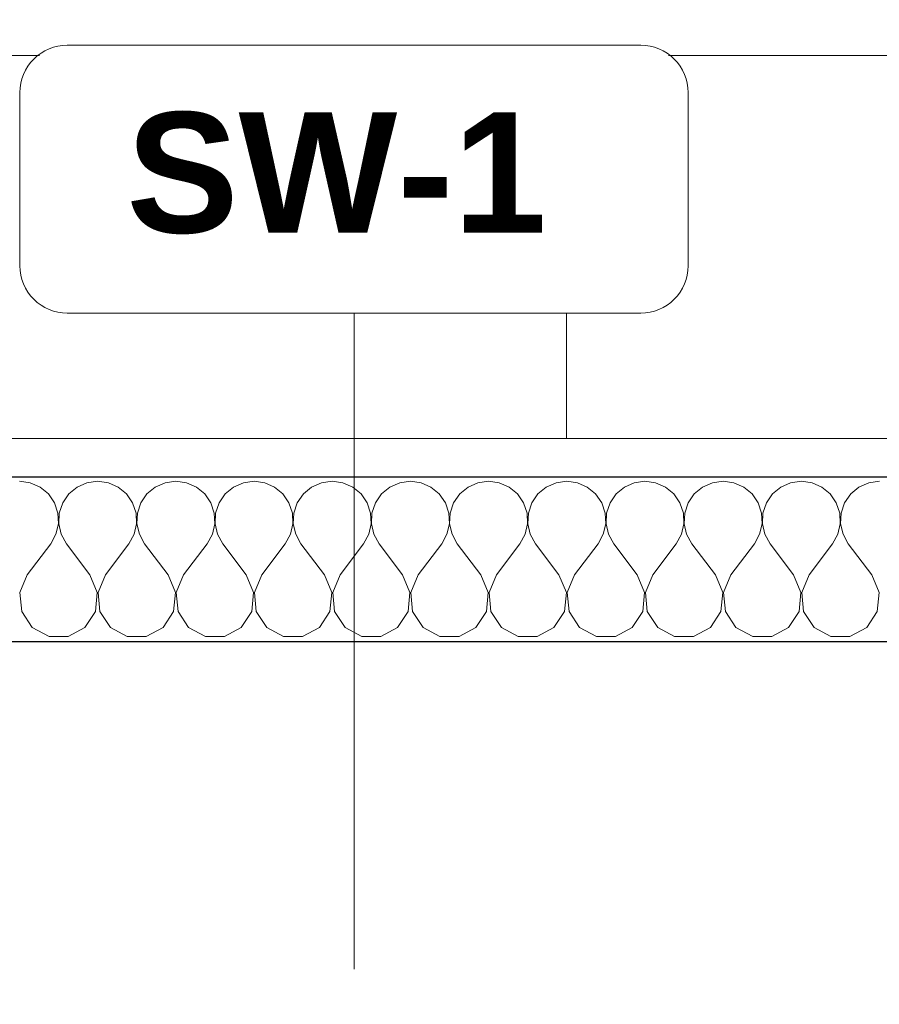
# Model space of a CAD drawing. Header units: millimetres. Extents: x -12989 to 357906, y -50379 to 30884.
# Tile 65 of 256: x 1786 to 2571, y 6518 to 7418. Entities that reach past the tile are written whole.
import ezdxf

# ---------------------------------------------------------------- set-up
doc = ezdxf.new("R2010")
doc.units = ezdxf.units.MM
doc.header["$MEASUREMENT"] = 0
doc.linetypes.add('Wipeout_Contour', pattern=[1000, 0, -1000])
for name, color, linetype in [('A_OZN_ODNOSNIKI', 7, 'Continuous'), ('A_OZN_STREFY', 7, 'Continuous'), ('Nowe_04-ŚCIANY DZIAŁOWE', 7, 'Continuous'), ('Nowe_A_OZN_STREFY', 7, 'Continuous'), ('Nowe_A_WN_WYPOSAZENIE', 7, 'Continuous'), ('Nowe_A_WYM_ZEWNETRZNE', 7, 'Continuous')]:
    doc.layers.add(name, color=color, linetype=linetype)
for name, color, linetype, lineweight in [('A_OZN_ODNOSNIKI_Nr_pióra__6', 7, 'Continuous', 13), ('A_OZN_ODNOSNIKI_Nr_pióra__85', 7, 'Continuous', 13), ('Nowe_04-ŚCIANY DZIAŁOWE_Nr_pióra__27', 7, 'Continuous', 25), ('Nowe_A_WN_WYPOSAZENIE_Nr_pióra__4', 7, 'Continuous', 13), ('Nowe_A_WYM_ZEWNETRZNE_Nr_pióra__1', 7, 'Continuous', 13), ('Nowe_A_WYM_ZEWNETRZNE_Nr_pióra__45', 7, 'Continuous', 15), ('Nowe_A_WYM_ZEWNETRZNE_Nr_pióra__85', 7, 'Continuous', 13)]:
    doc.layers.add(name, color=color, linetype=linetype, lineweight=lineweight)
doc.layers.add('Nowe_04-ŚCIANY DZIAŁOWE_Nr_pióra__174', color=7, linetype='Continuous', lineweight=5, true_color=0x6a6a6a)
doc.styles.add('STYL_AUTOMATYCZNY_3', font='arial.ttf')
doc.styles.add('STYL_AUTOMATYCZNY_4', font='arial.ttf')
doc.dimstyles.new('STYL_AUTOMATYCZNY__1', dxfattribs={"dimtxt": 139.999998, "dimasz": 71.25, "dimexe": 0.18, "dimexo": 0.0625, "dimgap": 0, "dimtad": 1, "dimtih": 1, "dimtoh": 1, "dimdec": 0, "dimlfac": 0.1, "dimzin": 0, "dimdsep": 46, "dimtxsty": 'STYL_AUTOMATYCZNY_3', "dimblk": 'ARROWHEAD_6', "dimblk1": 'ARROWHEAD_6', "dimblk2": 'ARROWHEAD_6', "dimcen": 0.09, "dimse1": 1, "dimse2": 1, "dimclrd": 7, "dimclre": 7, "dimclrt": 7, "dimadec": 0, "dimazin": 0, "dimtfac": 1, "dimtdec": 4, "dimtmove": 0, "dimatfit": 3, "dimfxl": 0, "dimtolj": 1, "dimtzin": 0, "dimarcsym": 0})
doc.dimstyles.new('STYL_AUTOMATYCZNY__2', dxfattribs={"dimtxt": 139.999998, "dimasz": 71.25, "dimexe": 0.18, "dimexo": 0.0625, "dimgap": 0, "dimtad": 1, "dimdec": 0, "dimlfac": 0.1, "dimzin": 0, "dimdsep": 46, "dimtxsty": 'STYL_AUTOMATYCZNY_3', "dimblk": 'ARROWHEAD_6', "dimblk1": 'ARROWHEAD_6', "dimblk2": 'ARROWHEAD_6', "dimcen": 0.09, "dimse1": 1, "dimse2": 1, "dimclrd": 7, "dimclre": 7, "dimclrt": 7, "dimadec": 0, "dimazin": 0, "dimtfac": 1, "dimtdec": 4, "dimtmove": 0, "dimatfit": 3, "dimfxl": 0, "dimtolj": 1, "dimtzin": 0, "dimarcsym": 0})

# ---------------------------------------------------------------- blocks, each defined once
blk = doc.blocks.new('*X73')
at = {"layer": 'Nowe_04-ŚCIANY DZIAŁOWE_Nr_pióra__174', "color": 251, "linetype": 'Continuous', "lineweight": 5, "true_color": 0x6a6a6a}
for p, q in [((1795.47, 6994.92), (1785.71, 6996.28)), ((1804.49, 6990.94), (1795.47, 6994.92)), ((1847.38, 6994.92), (1838.37, 6990.94)), ((1857.14, 6996.28), (1847.38, 6994.92)), ((1866.9, 6994.92), (1857.14, 6996.28)), ((1875.92, 6990.94), (1866.9, 6994.92)), ((1918.81, 6994.92), (1909.8, 6990.94)), ((1928.57, 6996.28), (1918.81, 6994.92)), ((1938.33, 6994.92), (1928.57, 6996.28)), ((1947.35, 6990.94), (1938.33, 6994.92)), ((1990.24, 6994.92), (1981.22, 6990.94)), ((2000, 6996.28), (1990.24, 6994.92)), ((2009.76, 6994.92), (2000, 6996.28)), ((2018.78, 6990.94), (2009.76, 6994.92)), ((2061.67, 6994.92), (2052.65, 6990.94)), ((2071.43, 6996.28), (2061.67, 6994.92)), ((2081.19, 6994.92), (2071.43, 6996.28)), ((2090.2, 6990.94), (2081.19, 6994.92)), ((2133.1, 6994.92), (2124.08, 6990.94)), ((2142.86, 6996.28), (2133.1, 6994.92)), ((2152.62, 6994.92), (2142.86, 6996.28)), ((2161.63, 6990.94), (2152.62, 6994.92)), ((2204.53, 6994.92), (2195.51, 6990.94)), ((2214.29, 6996.28), (2204.53, 6994.92)), ((2224.05, 6994.92), (2214.29, 6996.28)), ((2233.06, 6990.94), (2224.05, 6994.92)), ((2275.95, 6994.92), (2266.94, 6990.94)), ((2285.71, 6996.28), (2275.95, 6994.92)), ((2295.47, 6994.92), (2285.71, 6996.28)), ((2304.49, 6990.94), (2295.47, 6994.92)), ((2347.38, 6994.92), (2338.37, 6990.94)), ((2357.14, 6996.28), (2347.38, 6994.92)), ((2366.9, 6994.92), (2357.14, 6996.28)), ((2375.92, 6990.94), (2366.9, 6994.92)), ((2418.81, 6994.92), (2409.8, 6990.94)), ((2428.57, 6996.28), (2418.81, 6994.92)), ((2438.33, 6994.92), (2428.57, 6996.28)), ((2447.35, 6990.94), (2438.33, 6994.92)), ((2490.24, 6994.92), (2481.22, 6990.94)), ((2500, 6996.28), (2490.24, 6994.92)), ((2509.76, 6994.92), (2500, 6996.28)), ((2518.78, 6990.94), (2509.76, 6994.92)), ((2561.67, 6994.92), (2552.65, 6990.94)), ((2571.43, 6996.28), (2561.67, 6994.92)), ((1812.08, 6984.65), (1804.49, 6990.94)), ((1817.66, 6976.53), (1812.08, 6984.65)), ((1830.78, 6984.65), (1825.2, 6976.53)), ((1838.37, 6990.94), (1830.78, 6984.65)), ((1883.51, 6984.65), (1875.92, 6990.94)), ((1889.09, 6976.53), (1883.51, 6984.65)), ((1902.21, 6984.65), (1896.63, 6976.53)), ((1909.8, 6990.94), (1902.21, 6984.65)), ((1954.93, 6984.65), (1947.35, 6990.94)), ((1960.52, 6976.53), (1954.93, 6984.65)), ((1973.64, 6984.65), (1968.06, 6976.53)), ((1981.22, 6990.94), (1973.64, 6984.65)), ((2026.36, 6984.65), (2018.78, 6990.94)), ((2031.94, 6976.53), (2026.36, 6984.65)), ((2045.07, 6984.65), (2039.48, 6976.53)), ((2052.65, 6990.94), (2045.07, 6984.65)), ((2097.79, 6984.65), (2090.2, 6990.94)), ((2103.37, 6976.53), (2097.79, 6984.65)), ((2116.49, 6984.65), (2110.91, 6976.53)), ((2124.08, 6990.94), (2116.49, 6984.65)), ((2169.22, 6984.65), (2161.63, 6990.94)), ((2174.8, 6976.53), (2169.22, 6984.65)), ((2187.92, 6984.65), (2182.34, 6976.53)), ((2195.51, 6990.94), (2187.92, 6984.65)), ((2240.65, 6984.65), (2233.06, 6990.94)), ((2246.23, 6976.53), (2240.65, 6984.65)), ((2259.35, 6984.65), (2253.77, 6976.53)), ((2266.94, 6990.94), (2259.35, 6984.65)), ((2312.08, 6984.65), (2304.49, 6990.94)), ((2317.66, 6976.53), (2312.08, 6984.65)), ((2330.78, 6984.65), (2325.2, 6976.53)), ((2338.37, 6990.94), (2330.78, 6984.65)), ((2383.51, 6984.65), (2375.92, 6990.94)), ((2389.09, 6976.53), (2383.51, 6984.65)), ((2402.21, 6984.65), (2396.63, 6976.53)), ((2409.8, 6990.94), (2402.21, 6984.65)), ((2454.93, 6984.65), (2447.35, 6990.94)), ((2460.52, 6976.53), (2454.93, 6984.65)), ((2473.64, 6984.65), (2468.06, 6976.53)), ((2481.22, 6990.94), (2473.64, 6984.65)), ((2526.36, 6984.65), (2518.78, 6990.94)), ((2531.94, 6976.53), (2526.36, 6984.65)), ((2545.07, 6984.65), (2539.48, 6976.53)), ((2552.65, 6990.94), (2545.07, 6984.65)), ((1820.81, 6967.2), (1817.66, 6976.53)), ((1825.2, 6976.53), (1822.05, 6967.2)), ((1892.24, 6967.2), (1889.09, 6976.53)), ((1896.63, 6976.53), (1893.48, 6967.2)), ((1963.66, 6967.2), (1960.52, 6976.53)), ((1968.06, 6976.53), (1964.91, 6967.2)), ((2035.09, 6967.2), (2031.94, 6976.53)), ((2039.48, 6976.53), (2036.34, 6967.2)), ((2106.52, 6967.2), (2103.37, 6976.53)), ((2110.91, 6976.53), (2107.76, 6967.2)), ((2177.95, 6967.2), (2174.8, 6976.53)), ((2182.34, 6976.53), (2179.19, 6967.2)), ((2249.38, 6967.2), (2246.23, 6976.53)), ((2253.77, 6976.53), (2250.62, 6967.2)), ((2320.81, 6967.2), (2317.66, 6976.53)), ((2325.2, 6976.53), (2322.05, 6967.2)), ((2392.24, 6967.2), (2389.09, 6976.53)), ((2396.63, 6976.53), (2393.48, 6967.2)), ((2463.66, 6967.2), (2460.52, 6976.53)), ((2468.06, 6976.53), (2464.91, 6967.2)), ((2535.09, 6967.2), (2531.94, 6976.53)), ((2539.48, 6976.53), (2536.34, 6967.2)), ((1821.28, 6957.35), (1820.81, 6967.2)), ((1822.05, 6967.2), (1821.57, 6957.35)), ((1892.71, 6957.35), (1892.24, 6967.2)), ((1893.48, 6967.2), (1893, 6957.35)), ((1964.14, 6957.35), (1963.66, 6967.2)), ((1964.91, 6967.2), (1964.43, 6957.35)), ((2035.57, 6957.35), (2035.09, 6967.2)), ((2036.34, 6967.2), (2035.86, 6957.35)), ((2107, 6957.35), (2106.52, 6967.2)), ((2107.76, 6967.2), (2107.29, 6957.35)), ((2178.43, 6957.35), (2177.95, 6967.2)), ((2179.19, 6967.2), (2178.72, 6957.35)), ((2249.86, 6957.35), (2249.38, 6967.2)), ((2250.62, 6967.2), (2250.14, 6957.35)), ((2321.28, 6957.35), (2320.81, 6967.2)), ((2322.05, 6967.2), (2321.57, 6957.35)), ((2392.71, 6957.35), (2392.24, 6967.2)), ((2393.48, 6967.2), (2393, 6957.35)), ((2464.14, 6957.35), (2463.66, 6967.2)), ((2464.91, 6967.2), (2464.43, 6957.35)), ((2535.57, 6957.35), (2535.09, 6967.2)), ((2536.34, 6967.2), (2535.86, 6957.35)), ((1819.05, 6947.76), (1821.28, 6957.35)), ((1821.57, 6957.35), (1823.8, 6947.76)), ((1890.48, 6947.76), (1892.71, 6957.35)), ((1893, 6957.35), (1895.23, 6947.76)), ((1961.91, 6947.76), (1964.14, 6957.35)), ((1964.43, 6957.35), (1966.66, 6947.76)), ((2033.34, 6947.76), (2035.57, 6957.35)), ((2035.86, 6957.35), (2038.09, 6947.76)), ((2104.77, 6947.76), (2107, 6957.35)), ((2107.29, 6957.35), (2109.52, 6947.76)), ((2176.2, 6947.76), (2178.43, 6957.35)), ((2178.72, 6957.35), (2180.95, 6947.76)), ((2247.63, 6947.76), (2249.86, 6957.35)), ((2250.14, 6957.35), (2252.37, 6947.76)), ((2319.05, 6947.76), (2321.28, 6957.35)), ((2321.57, 6957.35), (2323.8, 6947.76)), ((2390.48, 6947.76), (2392.71, 6957.35)), ((2393, 6957.35), (2395.23, 6947.76)), ((2461.91, 6947.76), (2464.14, 6957.35)), ((2464.43, 6957.35), (2466.66, 6947.76)), ((2533.34, 6947.76), (2535.57, 6957.35)), ((2535.86, 6957.35), (2538.09, 6947.76)), ((1814.29, 6939.13), (1819.05, 6947.76)), ((1823.8, 6947.76), (1828.57, 6939.13)), ((1885.71, 6939.13), (1890.48, 6947.76)), ((1895.23, 6947.76), (1900, 6939.13)), ((1957.14, 6939.13), (1961.91, 6947.76)), ((1966.66, 6947.76), (1971.43, 6939.13)), ((2028.57, 6939.13), (2033.34, 6947.76)), ((2038.09, 6947.76), (2042.86, 6939.13)), ((2100, 6939.13), (2104.77, 6947.76)), ((2109.52, 6947.76), (2114.29, 6939.13)), ((2171.43, 6939.13), (2176.2, 6947.76)), ((2180.95, 6947.76), (2185.71, 6939.13)), ((2242.86, 6939.13), (2247.63, 6947.76)), ((2252.37, 6947.76), (2257.14, 6939.13)), ((2314.29, 6939.13), (2319.05, 6947.76)), ((2323.8, 6947.76), (2328.57, 6939.13)), ((2385.71, 6939.13), (2390.48, 6947.76)), ((2395.23, 6947.76), (2400, 6939.13)), ((2457.14, 6939.13), (2461.91, 6947.76)), ((2466.66, 6947.76), (2471.43, 6939.13)), ((2528.57, 6939.13), (2533.34, 6947.76)), ((2538.09, 6947.76), (2542.86, 6939.13)), ((1792.86, 6910.56), (1814.29, 6939.13)), ((1850, 6910.56), (1828.57, 6939.13)), ((1864.29, 6910.56), (1885.71, 6939.13)), ((1921.43, 6910.56), (1900, 6939.13)), ((1935.71, 6910.56), (1957.14, 6939.13)), ((1992.86, 6910.56), (1971.43, 6939.13)), ((2007.14, 6910.56), (2028.57, 6939.13)), ((2064.29, 6910.56), (2042.86, 6939.13)), ((2078.57, 6910.56), (2100, 6939.13)), ((2135.71, 6910.56), (2114.29, 6939.13)), ((2150, 6910.56), (2171.43, 6939.13)), ((2207.14, 6910.56), (2185.71, 6939.13)), ((2221.43, 6910.56), (2242.86, 6939.13)), ((2278.57, 6910.56), (2257.14, 6939.13)), ((2292.86, 6910.56), (2314.29, 6939.13)), ((2350, 6910.56), (2328.57, 6939.13)), ((2364.29, 6910.56), (2385.71, 6939.13)), ((2421.43, 6910.56), (2400, 6939.13)), ((2435.71, 6910.56), (2457.14, 6939.13)), ((2492.86, 6910.56), (2471.43, 6939.13)), ((2507.14, 6910.56), (2528.57, 6939.13)), ((2564.29, 6910.56), (2542.86, 6939.13)), ((1792.86, 6910.56), (1786.12, 6894.52)), ((1856.73, 6894.52), (1850, 6910.56)), ((1864.29, 6910.56), (1857.55, 6894.52)), ((1928.16, 6894.52), (1921.43, 6910.56)), ((1935.71, 6910.56), (1928.98, 6894.52)), ((1999.59, 6894.52), (1992.86, 6910.56)), ((2007.14, 6910.56), (2000.41, 6894.52)), ((2071.02, 6894.52), (2064.29, 6910.56)), ((2078.57, 6910.56), (2071.84, 6894.52)), ((2142.45, 6894.52), (2135.71, 6910.56)), ((2150, 6910.56), (2143.27, 6894.52)), ((2213.88, 6894.52), (2207.14, 6910.56)), ((2221.43, 6910.56), (2214.69, 6894.52)), ((2285.31, 6894.52), (2278.57, 6910.56)), ((2292.86, 6910.56), (2286.12, 6894.52)), ((2356.73, 6894.52), (2350, 6910.56)), ((2364.29, 6910.56), (2357.55, 6894.52)), ((2428.16, 6894.52), (2421.43, 6910.56)), ((2435.71, 6910.56), (2428.98, 6894.52)), ((2499.59, 6894.52), (2492.86, 6910.56)), ((2507.14, 6910.56), (2500.41, 6894.52)), ((2571.02, 6894.52), (2564.29, 6910.56)), ((1786.12, 6894.52), (1787.77, 6877.2)), ((1855.09, 6877.2), (1856.73, 6894.52)), ((1857.55, 6894.52), (1859.19, 6877.2)), ((1926.52, 6877.2), (1928.16, 6894.52)), ((1928.98, 6894.52), (1930.62, 6877.2)), ((1997.95, 6877.2), (1999.59, 6894.52)), ((2000.41, 6894.52), (2002.05, 6877.2)), ((2069.38, 6877.2), (2071.02, 6894.52)), ((2071.84, 6894.52), (2073.48, 6877.2)), ((2140.81, 6877.2), (2142.45, 6894.52)), ((2143.27, 6894.52), (2144.91, 6877.2)), ((2212.23, 6877.2), (2213.88, 6894.52)), ((2214.69, 6894.52), (2216.34, 6877.2)), ((2283.66, 6877.2), (2285.31, 6894.52)), ((2286.12, 6894.52), (2287.77, 6877.2)), ((2355.09, 6877.2), (2356.73, 6894.52)), ((2357.55, 6894.52), (2359.19, 6877.2)), ((2426.52, 6877.2), (2428.16, 6894.52)), ((2428.98, 6894.52), (2430.62, 6877.2)), ((2497.95, 6877.2), (2499.59, 6894.52)), ((2500.41, 6894.52), (2502.05, 6877.2)), ((2569.38, 6877.2), (2571.02, 6894.52)), ((1787.77, 6877.2), (1797.4, 6862.71)), ((1845.46, 6862.71), (1855.09, 6877.2)), ((1859.19, 6877.2), (1868.83, 6862.71)), ((1916.89, 6862.71), (1926.52, 6877.2)), ((1930.62, 6877.2), (1940.25, 6862.71)), ((1988.32, 6862.71), (1997.95, 6877.2)), ((2002.05, 6877.2), (2011.68, 6862.71)), ((2059.75, 6862.71), (2069.38, 6877.2)), ((2073.48, 6877.2), (2083.11, 6862.71)), ((2131.17, 6862.71), (2140.81, 6877.2)), ((2144.91, 6877.2), (2154.54, 6862.71)), ((2202.6, 6862.71), (2212.23, 6877.2)), ((2216.34, 6877.2), (2225.97, 6862.71)), ((2274.03, 6862.71), (2283.66, 6877.2)), ((2287.77, 6877.2), (2297.4, 6862.71)), ((2345.46, 6862.71), (2355.09, 6877.2)), ((2359.19, 6877.2), (2368.83, 6862.71)), ((2416.89, 6862.71), (2426.52, 6877.2)), ((2430.62, 6877.2), (2440.25, 6862.71)), ((2488.32, 6862.71), (2497.95, 6877.2)), ((2502.05, 6877.2), (2511.68, 6862.71)), ((2559.75, 6862.71), (2569.38, 6877.2)), ((1797.4, 6862.71), (1812.73, 6854.49)), ((1830.13, 6854.49), (1845.46, 6862.71)), ((1868.83, 6862.71), (1884.16, 6854.49)), ((1901.56, 6854.49), (1916.89, 6862.71)), ((1940.25, 6862.71), (1955.59, 6854.49)), ((1972.98, 6854.49), (1988.32, 6862.71)), ((2011.68, 6862.71), (2027.02, 6854.49)), ((2044.41, 6854.49), (2059.75, 6862.71)), ((2083.11, 6862.71), (2098.44, 6854.49)), ((2115.84, 6854.49), (2131.17, 6862.71)), ((2154.54, 6862.71), (2169.87, 6854.49)), ((2187.27, 6854.49), (2202.6, 6862.71)), ((2225.97, 6862.71), (2241.3, 6854.49)), ((2258.7, 6854.49), (2274.03, 6862.71)), ((2297.4, 6862.71), (2312.73, 6854.49)), ((2330.13, 6854.49), (2345.46, 6862.71)), ((2368.83, 6862.71), (2384.16, 6854.49)), ((2401.56, 6854.49), (2416.89, 6862.71)), ((2440.25, 6862.71), (2455.59, 6854.49)), ((2472.98, 6854.49), (2488.32, 6862.71)), ((2511.68, 6862.71), (2527.02, 6854.49)), ((2544.41, 6854.49), (2559.75, 6862.71)), ((1812.73, 6854.49), (1830.13, 6854.49)), ((1884.16, 6854.49), (1901.56, 6854.49)), ((1955.59, 6854.49), (1972.98, 6854.49)), ((2027.02, 6854.49), (2044.41, 6854.49)), ((2098.44, 6854.49), (2115.84, 6854.49)), ((2169.87, 6854.49), (2187.27, 6854.49)), ((2241.3, 6854.49), (2258.7, 6854.49)), ((2312.73, 6854.49), (2330.13, 6854.49)), ((2384.16, 6854.49), (2401.56, 6854.49)), ((2455.59, 6854.49), (2472.98, 6854.49)), ((2527.02, 6854.49), (2544.41, 6854.49))]:
    blk.add_line(p, q, dxfattribs=at)
blk = doc.blocks.new('Ściana_7_1', base_point=(-350, 6849.85))
at = {"color": 254, "linetype": 'Wipeout_Contour', "lineweight": 0, "ltscale": 30050.60393}
blk.add_wipeout([(-350, 6849.85), (4185.74, 6849.85), (4185.74, 6999.85), (-350, 6999.85)], dxfattribs=at).dxf.layer = 'Nowe_04-ŚCIANY DZIAŁOWE'
at = {"layer": 'Nowe_04-ŚCIANY DZIAŁOWE_Nr_pióra__27', "color": 7, "linetype": 'Continuous', "lineweight": 25, "flags": 128}
for points in [[(4185.74, 6999.85), (-350, 6999.85)], [(-350, 6849.85), (3665.74, 6849.85)]]:
    blk.add_lwpolyline(points, dxfattribs=at)
at = {"layer": 'Nowe_04-ŚCIANY DZIAŁOWE', "color": 7, "lineweight": 25}
blk.add_blockref('*X73', (0, 0), dxfattribs=at)
blk = doc.blocks.new('Regał 02 27[28]_1', base_point=(1085.36, 7035.2))
at = {"color": 254, "linetype": 'Wipeout_Contour', "lineweight": 0, "ltscale": 29710.725159}
blk.add_wipeout([(1085.36, 7035.2), (2285.36, 7035.2), (2285.36, 7385.2), (1085.36, 7385.2)], dxfattribs=at).dxf.layer = 'Nowe_A_WN_WYPOSAZENIE'
at = {"layer": 'Nowe_A_WN_WYPOSAZENIE_Nr_pióra__4', "color": 7, "linetype": 'Continuous', "lineweight": 13}
blk.add_line((1685.36, 7035.2), (1685.36, 7385.2), dxfattribs=at)
at = {"layer": 'Nowe_A_WN_WYPOSAZENIE_Nr_pióra__4', "color": 7, "linetype": 'Continuous', "lineweight": 13, "flags": 128}
blk.add_lwpolyline([(1085.36, 7035.2), (2285.36, 7035.2), (2285.36, 7385.2), (1085.36, 7385.2)], close=True, dxfattribs=at)
blk = doc.blocks.new('Regał 02 27[29]_1', base_point=(2285.36, 7035.2))
at = {"color": 254, "linetype": 'Wipeout_Contour', "lineweight": 0, "ltscale": 31145.296844}
blk.add_wipeout([(2285.36, 7035.2), (3485.36, 7035.2), (3485.36, 7385.2), (2285.36, 7385.2)], dxfattribs=at).dxf.layer = 'Nowe_A_WN_WYPOSAZENIE'
at = {"layer": 'Nowe_A_WN_WYPOSAZENIE_Nr_pióra__4', "color": 7, "linetype": 'Continuous', "lineweight": 13}
blk.add_line((2885.36, 7035.2), (2885.36, 7385.2), dxfattribs=at)
at = {"layer": 'Nowe_A_WN_WYPOSAZENIE_Nr_pióra__4', "color": 7, "linetype": 'Continuous', "lineweight": 13, "flags": 128}
blk.add_lwpolyline([(2285.36, 7035.2), (3485.36, 7035.2), (3485.36, 7385.2), (2285.36, 7385.2)], close=True, dxfattribs=at)
blk = doc.blocks.new('*D267')
at = {"layer": 'Nowe_A_WYM_ZEWNETRZNE_Nr_pióra__45', "color": 7, "linetype": 'Continuous', "lineweight": 15}
for p, q in [((-1341.01, 187.5), (-1266.01, 112.5)), ((-1341.01, 37.5), (-1266.01, -37.5))]:
    blk.add_line(p, q, dxfattribs=at)
at = {"layer": 'Nowe_A_WYM_ZEWNETRZNE_Nr_pióra__85', "color": 7, "linetype": 'Continuous', "lineweight": 13}
for p, q in [((-1303.51, 150), (-1303.51, 6849.85)), ((-1233.2, 150), (-1373.83, 150)), ((-1303.51, 0), (-1303.51, 150)), ((-1233.2, 0), (-1373.83, 0)), ((-1303.51, -56.25), (-1303.51, 0))]:
    blk.add_line(p, q, dxfattribs=at)
at = {"layer": 'Nowe_A_WYM_ZEWNETRZNE_Nr_pióra__1', "color": 7, "lineweight": 13, "insert": (-1331.51, -251.06), "char_height": 140, "attachment_point": 7, "rotation": 90, "style": 'STYL_AUTOMATYCZNY_3'}
blk.add_mtext('\\A1;{\\pql;\\fArial|b0|i0|c238|p0;\\W1.000000;15}', dxfattribs=at)
blk = doc.blocks.new('ARROWHEAD_6')
at = {"color": 0, "linetype": 'Continuous', "lineweight": 0}
for p, q in [((-0.5, -0.5), (0.5, 0.5)), ((0, 0), (-1, 0))]:
    blk.add_line(p, q, dxfattribs=at)
blk = doc.blocks.new('*D268')
at = {"layer": 'Nowe_A_WYM_ZEWNETRZNE_Nr_pióra__45', "color": 7, "linetype": 'Continuous', "lineweight": 15}
blk.add_line((-1341.01, 187.5), (-1266.01, 112.5), dxfattribs=at)
at = {"layer": 'Nowe_A_WYM_ZEWNETRZNE_Nr_pióra__85', "color": 7, "linetype": 'Continuous', "lineweight": 13}
blk.add_line((-1303.51, 150), (-1303.51, 6849.85), dxfattribs=at)
blk = doc.blocks.new('*D269')
at = {"layer": 'Nowe_A_WYM_ZEWNETRZNE_Nr_pióra__45', "color": 7, "linetype": 'Continuous', "lineweight": 15}
for p, q in [((-1341.01, 6887.35), (-1266.01, 6812.35)), ((-1341.01, 187.5), (-1266.01, 112.5))]:
    blk.add_line(p, q, dxfattribs=at)
at = {"layer": 'Nowe_A_WYM_ZEWNETRZNE_Nr_pióra__85', "color": 7, "linetype": 'Continuous', "lineweight": 13}
for p, q in [((-1233.2, 6849.85), (-1373.83, 6849.85)), ((-1303.51, 150), (-1303.51, 6849.85))]:
    blk.add_line(p, q, dxfattribs=at)
at = {"layer": 'Nowe_A_WYM_ZEWNETRZNE_Nr_pióra__1', "color": 7, "lineweight": 13, "char_height": 140, "attachment_point": 7, "rotation": 90, "style": 'STYL_AUTOMATYCZNY_3'}
for s, insert in [('\\A1;{\\pql;\\fArial|b0|i0|c238|p0;\\W1.000000;15}', (-1331.51, 6598.78)), ('\\A1;{\\pql;\\fArial|b0|i0|c238|p0;\\W1.000000;670}', (-1331.51, 3232.97))]:
    blk.add_mtext(s, dxfattribs=dict(at, insert=insert))
blk = doc.blocks.new('*D270')
at = {"layer": 'Nowe_A_WYM_ZEWNETRZNE_Nr_pióra__45', "color": 7, "linetype": 'Continuous', "lineweight": 15}
for p, q in [((-1341.01, 7037.35), (-1266.01, 6962.35)), ((-1341.01, 6887.35), (-1266.01, 6812.35))]:
    blk.add_line(p, q, dxfattribs=at)
at = {"layer": 'Nowe_A_WYM_ZEWNETRZNE_Nr_pióra__85', "color": 7, "linetype": 'Continuous', "lineweight": 13}
for p, q in [((-1233.2, 6999.85), (-1373.83, 6999.85)), ((-1303.51, 6849.85), (-1303.51, 6999.85))]:
    blk.add_line(p, q, dxfattribs=at)
blk = doc.blocks.new('*D271')
at = {"layer": 'Nowe_A_WYM_ZEWNETRZNE_Nr_pióra__45', "color": 7, "linetype": 'Continuous', "lineweight": 15}
for p, q in [((-1341.01, 14887.5), (-1266.01, 14812.5)), ((-1341.01, 7037.35), (-1266.01, 6962.35))]:
    blk.add_line(p, q, dxfattribs=at)
at = {"layer": 'Nowe_A_WYM_ZEWNETRZNE_Nr_pióra__85', "color": 7, "linetype": 'Continuous', "lineweight": 13}
for p, q in [((-1233.2, 14850), (-1373.83, 14850)), ((-1303.51, 6999.85), (-1303.51, 14850)), ((-1233.2, 6999.85), (-1373.83, 6999.85))]:
    blk.add_line(p, q, dxfattribs=at)
at = {"layer": 'Nowe_A_WYM_ZEWNETRZNE_Nr_pióra__1', "color": 7, "lineweight": 13, "char_height": 140, "attachment_point": 7, "rotation": 90, "style": 'STYL_AUTOMATYCZNY_3'}
for s, insert in [('\\A1;{\\pql;\\fArial|b0|i0|c238|p0;\\W1.000000;15}', (-1331.51, 14598.94)), ('\\A1;{\\pql;\\fArial|b0|i0|c238|p0;\\W1.000000;785}', (-1331.51, 10657.97))]:
    blk.add_mtext(s, dxfattribs=dict(at, insert=insert))
blk = doc.blocks.new('*D274')
at = {"layer": 'Nowe_A_WYM_ZEWNETRZNE_Nr_pióra__45', "color": 7, "linetype": 'Continuous', "lineweight": 15}
for p, q in [((-462.5, 5699.85), (-537.5, 5624.85)), ((-312.5, 5699.85), (-387.5, 5624.85))]:
    blk.add_line(p, q, dxfattribs=at)
at = {"layer": 'Nowe_A_WYM_ZEWNETRZNE_Nr_pióra__85', "color": 7, "linetype": 'Continuous', "lineweight": 13}
for p, q in [((-500, 5592.04), (-500, 5732.66)), ((-350, 5592.04), (-350, 5732.66)), ((-556.25, 5662.35), (-500, 5662.35)), ((-500, 5662.35), (-350, 5662.35)), ((-350, 5662.35), (3665.74, 5662.35))]:
    blk.add_line(p, q, dxfattribs=at)
at = {"layer": 'Nowe_A_WYM_ZEWNETRZNE_Nr_pióra__1', "color": 7, "lineweight": 13, "insert": (-751.06, 5690.35), "char_height": 140, "attachment_point": 7, "style": 'STYL_AUTOMATYCZNY_3'}
blk.add_mtext('\\A1;{\\pql;\\fArial|b0|i0|c238|p0;\\W1.000000;15}', dxfattribs=at)
blk = doc.blocks.new('*D275')
at = {"layer": 'Nowe_A_WYM_ZEWNETRZNE_Nr_pióra__45', "color": 7, "linetype": 'Continuous', "lineweight": 15}
for p, q in [((-312.5, 5699.85), (-387.5, 5624.85)), ((3703.24, 5699.85), (3628.24, 5624.85))]:
    blk.add_line(p, q, dxfattribs=at)
at = {"layer": 'Nowe_A_WYM_ZEWNETRZNE_Nr_pióra__85', "color": 7, "linetype": 'Continuous', "lineweight": 13}
for p, q in [((3665.74, 5592.04), (3665.74, 5732.66)), ((-350, 5662.35), (3665.74, 5662.35)), ((3665.74, 5662.35), (3815.74, 5662.35))]:
    blk.add_line(p, q, dxfattribs=at)
at = {"layer": 'Nowe_A_WYM_ZEWNETRZNE_Nr_pióra__1', "color": 7, "lineweight": 13, "char_height": 140, "attachment_point": 7, "style": 'STYL_AUTOMATYCZNY_3'}
for s, insert in [('\\A1;{\\pql;\\fArial|b0|i0|c238|p0;\\W1.000000;402}', (1390.92, 5690.35)), ('\\A1;{\\pql;\\fArial|b0|i0|c238|p0;\\W1.000000;15}', (3414.68, 5690.35))]:
    blk.add_mtext(s, dxfattribs=dict(at, insert=insert))
blk = doc.blocks.new('*D319')
at = {"layer": 'Nowe_A_WYM_ZEWNETRZNE_Nr_pióra__45', "color": 7, "linetype": 'Continuous', "lineweight": 15}
for p, q in [((-462.5, -1542.08), (-537.5, -1617.08)), ((-312.5, -1542.08), (-387.5, -1617.08))]:
    blk.add_line(p, q, dxfattribs=at)
at = {"layer": 'Nowe_A_WYM_ZEWNETRZNE_Nr_pióra__85', "color": 7, "linetype": 'Continuous', "lineweight": 13}
for p, q in [((-500, -1649.9), (-500, -1509.27)), ((-350, -1649.9), (-350, -1509.27)), ((-556.25, -1579.58), (-500, -1579.58)), ((-500, -1579.58), (-350, -1579.58)), ((-350, -1579.58), (3665.74, -1579.58))]:
    blk.add_line(p, q, dxfattribs=at)
at = {"layer": 'Nowe_A_WYM_ZEWNETRZNE_Nr_pióra__1', "color": 7, "lineweight": 13, "insert": (-751.06, -1551.58), "char_height": 140, "attachment_point": 7, "style": 'STYL_AUTOMATYCZNY_3'}
blk.add_mtext('\\A1;{\\pql;\\fArial|b0|i0|c238|p0;\\W1.000000;15}', dxfattribs=at)
blk = doc.blocks.new('*D321')
at = {"layer": 'Nowe_A_WYM_ZEWNETRZNE_Nr_pióra__45', "color": 7, "linetype": 'Continuous', "lineweight": 15}
for p, q in [((-312.5, -1542.08), (-387.5, -1617.08)), ((3703.24, -1542.08), (3628.24, -1617.08))]:
    blk.add_line(p, q, dxfattribs=at)
at = {"layer": 'Nowe_A_WYM_ZEWNETRZNE_Nr_pióra__85', "color": 7, "linetype": 'Continuous', "lineweight": 13}
for p, q in [((-350, -1649.9), (-350, -1509.27)), ((-500, -1579.58), (-350, -1579.58)), ((-350, -1579.58), (3665.74, -1579.58))]:
    blk.add_line(p, q, dxfattribs=at)
at = {"layer": 'Nowe_A_WYM_ZEWNETRZNE_Nr_pióra__1', "color": 7, "lineweight": 13, "char_height": 140, "attachment_point": 7, "style": 'STYL_AUTOMATYCZNY_3'}
for s, insert in [('\\A1;{\\pql;\\fArial|b0|i0|c238|p0;\\W1.000000;402}', (1390.92, -1551.58)), ('\\A1;{\\pql;\\fArial|b0|i0|c238|p0;\\W1.000000;15}', (3414.68, -1551.58))]:
    blk.add_mtext(s, dxfattribs=dict(at, insert=insert))
blk = doc.blocks.new('*D352')
at = {"layer": 'Nowe_A_WYM_ZEWNETRZNE_Nr_pióra__45', "color": 7, "linetype": 'Continuous', "lineweight": 15}
for p, q in [((-312.5, 7968.32), (-387.5, 7893.32)), ((4223.24, 7968.32), (4148.24, 7893.32))]:
    blk.add_line(p, q, dxfattribs=at)
at = {"layer": 'Nowe_A_WYM_ZEWNETRZNE_Nr_pióra__85', "color": 7, "linetype": 'Continuous', "lineweight": 13}
for p, q in [((-350, 7860.51), (-350, 8001.14)), ((4185.74, 7860.51), (4185.74, 8001.14)), ((-406.25, 7930.82), (-350, 7930.82)), ((-350, 7930.82), (4185.74, 7930.82))]:
    blk.add_line(p, q, dxfattribs=at)
at = {"layer": 'Nowe_A_WYM_ZEWNETRZNE_Nr_pióra__1', "color": 7, "lineweight": 13, "insert": (1757.7, 7958.82), "char_height": 140, "attachment_point": 7, "style": 'STYL_AUTOMATYCZNY_3'}
blk.add_mtext('\\A1;{\\pql;\\fArial|b0|i0|c238|p0;\\W1.000000;454}', dxfattribs=at)
blk = doc.blocks.new('Etykieta_14_1', base_point=(2091.38, 6849.85))
at = {"color": 254, "linetype": 'Wipeout_Contour', "lineweight": 0, "ltscale": 181730.111569}
blk.add_wipeout([(1829.36, 7149.85), (2353.4, 7149.85), (2353.4, 7149.85), (2375.01, 7155.64), (2390.82, 7171.45), (2396.61, 7193.06), (2396.61, 7193.06), (2396.61, 7351.49), (2396.61, 7351.49), (2390.82, 7373.1), (2375.01, 7388.92), (2353.4, 7394.71), (2353.4, 7394.71), (1829.36, 7394.71), (1829.36, 7394.71), (1807.75, 7388.92), (1791.93, 7373.1), (1786.14, 7351.49), (1786.14, 7351.49), (1786.14, 7193.06), (1786.14, 7193.06), (1791.93, 7171.45), (1807.75, 7155.64)], dxfattribs=at).dxf.layer = 'A_OZN_ODNOSNIKI'
at = {"layer": 'A_OZN_ODNOSNIKI_Nr_pióra__85', "color": 7, "linetype": 'Continuous', "lineweight": 13}
for p, q in [((2091.38, 7149.35), (2091.38, 7149.85)), ((2091.38, 6550.35), (2091.38, 7149.35))]:
    blk.add_line(p, q, dxfattribs=at)
at = {"layer": 'A_OZN_ODNOSNIKI_Nr_pióra__85', "color": 7, "linetype": 'Continuous', "lineweight": 13, "flags": 128}
blk.add_lwpolyline([(1829.36, 7149.85, -0.414214), (1786.14, 7193.06), (1786.14, 7351.49, -0.414214), (1829.36, 7394.71), (2353.4, 7394.71, -0.414214), (2396.61, 7351.49), (2396.61, 7193.06, -0.414214), (2353.4, 7149.85)], format="xyb", close=True, dxfattribs=at)
at = {"layer": 'A_OZN_ODNOSNIKI_Nr_pióra__6', "color": 7, "lineweight": 13, "insert": (1883.36, 7333.39), "char_height": 110, "attachment_point": 1, "style": 'STYL_AUTOMATYCZNY_4'}
blk.add_mtext('\\A1;{\\pql;\\pt0,6000;\\fArial|b1|i0|c238|p0;\\W1.000000;SW-1\\fArial|b1|i0|c238|p0;\\W1.000000;\\A1{\\H.66x;\\S^  ;}\\fArial|b1|i0|c238|p0;\\W1.000000;\\fArial|b1|i0|c238|p0;\\W1.000000;\\A1{\\H.66x;\\S^  ;}\\fArial|b1|i0|c238|p0;\\W1.000000; \\fArial|b1|i0|c238|p0;\\W1.000000;\\fArial|b1|i0|c238|p0;\\W1.000000;\\fArial|b1|i0|c238|p0;\\W1.000000;\\fArial|b1|i0|c238|p0;\\W1.000000;\\fArial|b1|i0|c238|p0;\\W1.000000;\\fArial|b1|i0|c238|p0;\\W1.000000;\\fArial|b1|i0|c238|p0;\\W1.000000;\\fArial|b1|i0|c238|p0;\\W1.000000;\\fArial|b1|i0|c238|p0;\\W1.000000;\\fArial|b1|i0|c238|p0;\\W1.000000;\\fArial|b1|i0|c238|p0;\\W1.000000;\\fArial|b1|i0|c238|p0;\\W1.000000;\\fArial|b1|i0|c238|p0;\\W1.000000;\\fArial|b1|i0|c238|p0;\\W1.000000;\\fArial|b1|i0|c238|p0;\\W1.000000;\\fArial|b1|i0|c238|p0;\\W1.000000;\\fArial|b1|i0|c238|p0;\\W1.000000;\\fArial|b1|i0|c238|p0;\\W1.000000;\\fArial|b1|i0|c238|p0;\\W1.000000;\\fArial|b1|i0|c238|p0;\\W1.000000;\\fArial|b1|i0|c238|p0;\\W1.000000;\\fArial|b1|i0|c238|p0;\\W1.000000;\\fArial|b1|i0|c238|p0;\\W1.000000;\\fArial|b1|i0|c238|p0;\\W1.000000;\\fArial|b1|i0|c238|p0;\\W1.000000;\\fArial|b1|i0|c238|p0;\\W1.000000;\\fArial|b1|i0|c238|p0;\\W1.000000;\\fArial|b1|i0|c238|p0;\\W1.000000;\\fArial|b1|i0|c238|p0;\\W1.000000;\\fArial|b1|i0|c238|p0;\\W1.000000;\\fArial|b1|i0|c238|p0;\\W1.000000;\\fArial|b1|i0|c238|p0;\\W1.000000;\\fArial|b1|i0|c238|p0;\\W1.000000;\\fArial|b1|i0|c238|p0;\\W1.000000;\\fArial|b1|i0|c238|p0;\\W1.000000;\\fArial|b1|i0|c238|p0;\\W1.000000;\\fArial|b1|i0|c238|p0;\\W1.000000;\\fArial|b1|i0|c238|p0;\\W1.000000;\\fArial|b1|i0|c238|p0;\\W1.000000;\\fArial|b1|i0|c238|p0;\\W1.000000;\\fArial|b1|i0|c238|p0;\\W1.000000;\\fArial|b1|i0|c238|p0;\\W1.000000;\\fArial|b1|i0|c238|p0;\\W1.000000;}', dxfattribs=at)
blk = doc.blocks.new('*D402')
at = {"layer": 'Nowe_A_WYM_ZEWNETRZNE_Nr_pióra__45', "color": 7, "linetype": 'Continuous', "lineweight": 15}
for p, q in [((1158.87, 6887.35), (1233.87, 6812.35)), ((1158.87, 4637.5), (1233.87, 4562.5))]:
    blk.add_line(p, q, dxfattribs=at)
at = {"layer": 'Nowe_A_WYM_ZEWNETRZNE_Nr_pióra__85', "color": 7, "linetype": 'Continuous', "lineweight": 13}
for p, q in [((1266.69, 6849.85), (1126.06, 6849.85)), ((1196.37, 4600), (1196.37, 6849.85)), ((1266.69, 4600), (1126.06, 4600))]:
    blk.add_line(p, q, dxfattribs=at)
at = {"layer": 'Nowe_A_WYM_ZEWNETRZNE_Nr_pióra__1', "color": 7, "lineweight": 13, "char_height": 140, "attachment_point": 7, "rotation": 90, "style": 'STYL_AUTOMATYCZNY_3'}
for s, insert in [('\\A1;{\\pql;\\fArial|b0|i0|c238|p0;\\W1.000000;15}', (1168.37, 6598.78)), ('\\A1;{\\pql;\\fArial|b0|i0|c238|p0;\\W1.000000;225}', (1168.37, 5457.97))]:
    blk.add_mtext(s, dxfattribs=dict(at, insert=insert))
blk = doc.blocks.new('*D403')
at = {"layer": 'Nowe_A_WYM_ZEWNETRZNE_Nr_pióra__45', "color": 7, "linetype": 'Continuous', "lineweight": 15}
for p, q in [((1158.87, 7037.35), (1233.87, 6962.35)), ((1158.87, 6887.35), (1233.87, 6812.35))]:
    blk.add_line(p, q, dxfattribs=at)
at = {"layer": 'Nowe_A_WYM_ZEWNETRZNE_Nr_pióra__85', "color": 7, "linetype": 'Continuous', "lineweight": 13}
for p, q in [((1266.69, 6999.85), (1126.06, 6999.85)), ((1196.37, 6849.85), (1196.37, 6999.85)), ((1266.69, 6849.85), (1126.06, 6849.85))]:
    blk.add_line(p, q, dxfattribs=at)
blk = doc.blocks.new('*D404')
at = {"layer": 'Nowe_A_WYM_ZEWNETRZNE_Nr_pióra__45', "color": 7, "linetype": 'Continuous', "lineweight": 15}
for p, q in [((1158.87, 14887.5), (1233.87, 14812.5)), ((1158.87, 7037.35), (1233.87, 6962.35))]:
    blk.add_line(p, q, dxfattribs=at)
at = {"layer": 'Nowe_A_WYM_ZEWNETRZNE_Nr_pióra__85', "color": 7, "linetype": 'Continuous', "lineweight": 13}
for p, q in [((1266.69, 14850), (1126.06, 14850)), ((1196.37, 6999.85), (1196.37, 14850)), ((1266.69, 6999.85), (1126.06, 6999.85))]:
    blk.add_line(p, q, dxfattribs=at)
at = {"layer": 'Nowe_A_WYM_ZEWNETRZNE_Nr_pióra__1', "color": 7, "lineweight": 13, "char_height": 140, "attachment_point": 7, "rotation": 90, "style": 'STYL_AUTOMATYCZNY_3'}
for s, insert in [('\\A1;{\\pql;\\fArial|b0|i0|c238|p0;\\W1.000000;15}', (1168.37, 14598.94)), ('\\A1;{\\pql;\\fArial|b0|i0|c238|p0;\\W1.000000;785}', (1168.37, 10657.97))]:
    blk.add_mtext(s, dxfattribs=dict(at, insert=insert))

msp = doc.modelspace()

# ---------------------------------------------------------------- linework, layer by layer
at = {"layer": 'A_OZN_STREFY', "color": 7, "linetype": 'Continuous', "lineweight": 0, "true_color": 0xffffff, "flags": 128}
msp.add_lwpolyline([(-350, 3300), (763.48, 3300), (763.48, 4600), (1880, 4600), (3665.74, 4600), (3665.74, 6849.85), (-350, 6849.85)], close=True, dxfattribs=at)
at = {"layer": 'Nowe_A_OZN_STREFY', "color": 7, "linetype": 'Continuous', "lineweight": 0, "true_color": 0xffffff, "flags": 128}
msp.add_lwpolyline([(-350, 14850), (-350, 6999.85), (5565.74, 6999.85), (5565.74, 14850)], close=True, dxfattribs=at)

# ---------------------------------------------------------------- next in the draw order: block references
at = {"layer": 'Nowe_04-ŚCIANY DZIAŁOWE', "color": 7, "lineweight": 25}
msp.add_blockref('Ściana_7_1', (-350, 6849.85), dxfattribs=at)

# ---------------------------------------------------------------- next in the draw order: block references
at = {"layer": 'Nowe_A_WN_WYPOSAZENIE', "color": 7, "linetype": 'Continuous', "lineweight": 13}
msp.add_blockref('Regał 02 27[28]_1', (1085.36, 7035.2), dxfattribs=at)

# ---------------------------------------------------------------- next in the draw order: dimensions: what is measured, and where the dimension line sits
at = {"layer": 'Nowe_A_WYM_ZEWNETRZNE', "color": 7, "linetype": 'Continuous', "lineweight": 13}
for base, p1, p2, picture, middle in [((-1303.51, 6849.85), (18000, 150), (2607.87, 6849.85), '*D269', (-1401.51, 3392.79)), ((-1303.51, 150), (18000, 0), (-350, 150), '*D267', (-1401.51, -144.52)), ((-1303.51453594, 150), (-350, 150), (18000, 150), '*D268', (-1401.51453487, 149.88141735))]:
    dim = msp.add_linear_dim(base=base, p1=p1, p2=p2, angle=90, dimstyle='STYL_AUTOMATYCZNY__2', dxfattribs=at)
    dim.commit()
    dim.dimension.update_dxf_attribs({"geometry": picture, "text_midpoint": middle, "dimtype": 160, "text_rotation": 90})

# ---------------------------------------------------------------- next in the draw order: block references
at = {"layer": 'Nowe_A_WN_WYPOSAZENIE', "color": 7, "linetype": 'Continuous', "lineweight": 13}
msp.add_blockref('Regał 02 27[29]_1', (2285.36, 7035.2), dxfattribs=at)

# ---------------------------------------------------------------- next in the draw order: dimensions: what is measured, and where the dimension line sits
at = {"layer": 'Nowe_A_WYM_ZEWNETRZNE', "color": 7, "linetype": 'Continuous', "lineweight": 13}
for base, p1, p2, picture, middle in [((-1303.51, 14850), (2607.87, 6999.85), (-350, 14850), '*D271', (-1401.51, 10817.79)), ((-1303.51, 6999.85), (2607.87, 6849.85), (2607.87, 6999.85), '*D270', (-1401.51, 6705.33))]:
    dim = msp.add_linear_dim(base=base, p1=p1, p2=p2, angle=90, dimstyle='STYL_AUTOMATYCZNY__2', dxfattribs=at)
    dim.commit()
    dim.dimension.update_dxf_attribs({"geometry": picture, "text_midpoint": middle, "dimtype": 160, "text_rotation": 90})
for base, p1, p2, picture, middle in [((4185.74, 7930.82), (-350, 6999.85), (4185.74, 6999.85), '*D352', (1917.51, 8028.82)), ((-350, 5662.35), (-500, 7500), (-350, 7500), '*D274', (-644.52, 5760.35)), ((-350, -1579.58), (-500, 7500), (-350, 150), '*D319', (-644.52, -1481.58)), ((3665.74, -1579.58), (-350, 7500), (3665.74, 3499.92), '*D321', (1550.73, -1481.58)), ((3665.74, 5662.35), (-350, 7500), (3665.74, 3499.92), '*D275', (1550.73, 5760.35))]:
    dim = msp.add_linear_dim(base=base, p1=p1, p2=p2, dimstyle='STYL_AUTOMATYCZNY__1', dxfattribs=at)
    dim.commit()
    dim.dimension.update_dxf_attribs({"geometry": picture, "text_midpoint": middle, "dimtype": 160})

# ---------------------------------------------------------------- next in the draw order: block references
at = {"layer": 'A_OZN_ODNOSNIKI', "color": 7, "linetype": 'Continuous', "lineweight": 13}
msp.add_blockref('Etykieta_14_1', (2091.38, 6849.85), dxfattribs=at)

# ---------------------------------------------------------------- next in the draw order: dimensions: what is measured, and where the dimension line sits
at = {"layer": 'Nowe_A_WYM_ZEWNETRZNE', "color": 7, "linetype": 'Continuous', "lineweight": 13}
for base, p1, p2, picture, middle in [((1196.37, 14850), (2607.87, 6999.85), (18000, 14850), '*D404', (1098.37, 10817.79)), ((1196.37, 6999.85), (2607.87, 6849.85), (2607.87, 6999.85), '*D403', (1098.37, 6705.33)), ((1196.37, 6849.85), (2214.61, 4600), (2607.87, 6849.85), '*D402', (1098.37, 5617.79))]:
    dim = msp.add_linear_dim(base=base, p1=p1, p2=p2, angle=90, dimstyle='STYL_AUTOMATYCZNY__2', dxfattribs=at)
    dim.commit()
    dim.dimension.update_dxf_attribs({"geometry": picture, "text_midpoint": middle, "dimtype": 160, "text_rotation": 90})

doc.saveas('drawing.dxf')
